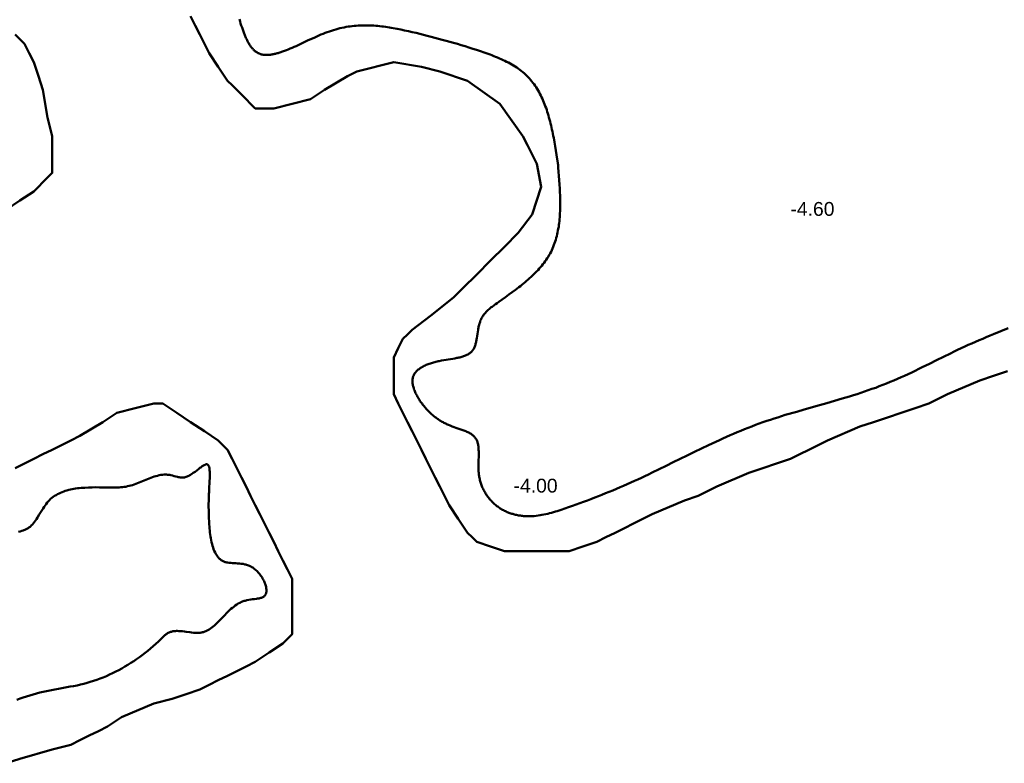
# Model space of a CAD drawing. Header units: metres. Extents: x 239209 to 240490, y 582227 to 583974.
# Tile 20 of 42: x 239426 to 239533, y 582997 to 583078. Entities that reach past the tile are written whole.
import ezdxf

# ---------------------------------------------------------------- set-up
doc = ezdxf.new("R2010")
doc.units = ezdxf.units.M
for name, color, linetype, lineweight in [('B-WE-GW-WATERGANG_BODEM-G', 90, 'Continuous', 18), ('B-WE-SURFACE-GRENS-G', 150, 'Continuous', 18), ('TM-SURFACE-TIN-LABELPeiling axel', 7, 'Continuous', 18)]:
    doc.layers.add(name, color=color, linetype=linetype, lineweight=lineweight)
doc.styles.get("Standard").update_dxf_attribs({"font": 'arial.ttf'})

# ---------------------------------------------------------------- blocks, each defined once
blk = doc.blocks.new('*U98')
at = {"layer": 'TM-SURFACE-TIN-LABELPeiling axel', "color": 7, "linetype": 'Continuous', "lineweight": 18, "insert": (239479.99, 583027.09, -4), "char_height": 1.5, "attachment_point": 4}
blk.add_mtext('{\\fArial|b0|i0|c0|p34;-4.00}', dxfattribs=at)
blk = doc.blocks.new('*U107')
at = {"layer": 'TM-SURFACE-TIN-LABELPeiling axel', "color": 7, "linetype": 'Continuous', "lineweight": 18, "insert": (239509.99, 583057.09, -4.6), "char_height": 1.5, "attachment_point": 4}
blk.add_mtext('{\\fArial|b0|i0|c0|p34;-4.60}', dxfattribs=at)

msp = doc.modelspace()

# ---------------------------------------------------------------- linework, layer by layer
at = {"layer": 'B-WE-GW-WATERGANG_BODEM-G', "lineweight": 50}
for points in [[(239450.28, 583077.67, -4.24), (239450.35, 583077.43, -4.21), (239450.42, 583077.2, -4.21), (239450.49, 583076.98, -4.2), (239450.57, 583076.76, -4.19), (239450.64, 583076.54, -4.18), (239450.72, 583076.33, -4.19), (239450.76, 583076.23, -4.2), (239450.79, 583076.13, -4.21), (239450.83, 583076.03, -4.22), (239450.87, 583075.93, -4.22), (239450.91, 583075.83, -4.21), (239450.95, 583075.74, -4.2), (239450.99, 583075.65, -4.2), (239451.04, 583075.55, -4.18), (239451.08, 583075.46, -4.17), (239451.12, 583075.38, -4.16), (239451.17, 583075.29, -4.15), (239451.21, 583075.21, -4.14), (239451.25, 583075.13, -4.13), (239451.3, 583075.05, -4.12), (239451.35, 583074.97, -4.11), (239451.39, 583074.89, -4.11), (239451.44, 583074.82, -4.12), (239451.49, 583074.75, -4.12), (239451.54, 583074.68, -4.12), (239451.59, 583074.61, -4.13), (239451.64, 583074.55, -4.13), (239451.7, 583074.49, -4.14), (239451.75, 583074.43, -4.15), (239451.8, 583074.37, -4.15), (239451.86, 583074.31, -4.16), (239451.92, 583074.26, -4.17), (239451.97, 583074.21, -4.18), (239452.03, 583074.17, -4.18), (239452.09, 583074.12, -4.17), (239452.16, 583074.08, -4.17), (239452.22, 583074.04, -4.16), (239452.28, 583074, -4.16), (239452.35, 583073.97, -4.15), (239452.41, 583073.94, -4.15), (239452.48, 583073.91, -4.14), (239452.55, 583073.89, -4.15), (239452.62, 583073.87, -4.16), (239452.69, 583073.85, -4.16), (239452.77, 583073.83, -4.16), (239452.84, 583073.82, -4.16), (239452.92, 583073.81, -4.16), (239452.99, 583073.8, -4.16), (239453.07, 583073.79, -4.15), (239453.15, 583073.79, -4.13), (239453.23, 583073.79, -4.12), (239453.31, 583073.79, -4.11), (239453.4, 583073.79, -4.09), (239453.48, 583073.8, -4.08), (239453.57, 583073.81, -4.08), (239453.65, 583073.82, -4.07), (239453.74, 583073.83, -4.06), (239453.83, 583073.84, -4.05), (239453.92, 583073.86, -4.03), (239454.01, 583073.88, -4.01), (239454.1, 583073.9, -3.99), (239454.19, 583073.92, -3.97), (239454.28, 583073.95, -3.95), (239454.38, 583073.97, -3.93), (239454.47, 583074, -3.9), (239454.57, 583074.03, -3.9), (239454.67, 583074.06, -3.9), (239454.76, 583074.09, -3.9), (239454.86, 583074.12, -3.89), (239454.96, 583074.16, -3.89), (239455.16, 583074.23, -3.93), (239455.37, 583074.31, -3.96), (239455.57, 583074.39, -3.99), (239455.78, 583074.48, -4.03), (239455.99, 583074.57, -4.08), (239456.21, 583074.67, -4.1), (239456.42, 583074.76, -4.12), (239456.64, 583074.86, -4.16), (239456.86, 583074.96, -4.17), (239457.08, 583075.07, -4.17), (239457.3, 583075.17, -4.16), (239457.75, 583075.38, -4.15), (239458.21, 583075.59, -4.12), (239458.44, 583075.69, -4.11), (239458.67, 583075.79, -4.11), (239458.89, 583075.89, -4.11), (239459.12, 583075.99, -4.12), (239459.35, 583076.08, -4.12), (239459.58, 583076.17, -4.11), (239459.81, 583076.26, -4.11), (239460.04, 583076.34, -4.11), (239460.27, 583076.42, -4.11), (239460.49, 583076.49, -4.11), (239460.72, 583076.56, -4.12), (239460.94, 583076.62, -4.12), (239461.17, 583076.68, -4.12), (239461.39, 583076.73, -4.13), (239461.62, 583076.78, -4.13), (239461.84, 583076.82, -4.13), (239462.06, 583076.86, -4.13), (239462.28, 583076.89, -4.13), (239462.5, 583076.92, -4.13), (239462.72, 583076.94, -4.13), (239462.93, 583076.96, -4.14), (239463.15, 583076.98, -4.13), (239463.37, 583076.99, -4.12), (239463.58, 583077, -4.12), (239463.8, 583077, -4.11), (239464.01, 583077, -4.1), (239464.22, 583077, -4.09), (239464.44, 583076.99, -4.08), (239464.65, 583076.98, -4.08), (239464.86, 583076.97, -4.07), (239465.07, 583076.95, -4.07), (239465.28, 583076.94, -4.07), (239465.49, 583076.91, -4.07), (239465.7, 583076.89, -4.08), (239465.91, 583076.86, -4.08), (239466.12, 583076.84, -4.08), (239466.33, 583076.81, -4.09), (239466.54, 583076.77, -4.09), (239466.74, 583076.74, -4.1), (239466.95, 583076.7, -4.1), (239467.16, 583076.66, -4.09), (239467.37, 583076.62, -4.08), (239467.78, 583076.54, -4.07), (239468.19, 583076.45, -4.07), (239468.6, 583076.36, -4.06), (239469.01, 583076.26, -4.07), (239469.42, 583076.17, -4.04), (239469.83, 583076.07, -4.01), (239470.23, 583075.97, -3.98), (239470.64, 583075.87, -3.94), (239471.05, 583075.77, -3.89), (239471.46, 583075.66, -3.86), (239471.87, 583075.55, -3.83), (239472.27, 583075.44, -3.88), (239472.68, 583075.33, -3.94), (239473.09, 583075.22, -4), (239473.5, 583075.1, -4.03), (239473.91, 583074.98, -4.04), (239474.32, 583074.86, -4.02), (239474.74, 583074.73, -4.03), (239475.15, 583074.6, -4.03), (239475.56, 583074.47, -4.03), (239475.98, 583074.34, -4.04), (239476.4, 583074.2, -4.05), (239476.81, 583074.05, -4.06), (239477.23, 583073.91, -4.08), (239477.44, 583073.83, -4.09), (239477.64, 583073.75, -4.09), (239477.85, 583073.67, -4.1), (239478.05, 583073.59, -4.11), (239478.25, 583073.51, -4.11), (239478.45, 583073.42, -4.11), (239478.65, 583073.33, -4.11), (239478.85, 583073.24, -4.11), (239479.05, 583073.15, -4.12), (239479.24, 583073.06, -4.12), (239479.43, 583072.96, -4.11), (239479.61, 583072.86, -4.11), (239479.8, 583072.75, -4.1), (239479.98, 583072.65, -4.09), (239480.16, 583072.54, -4.08), (239480.33, 583072.42, -4.08), (239480.5, 583072.31, -4.08), (239480.67, 583072.19, -4.08), (239480.83, 583072.06, -4.08), (239480.99, 583071.94, -4.08), (239481.14, 583071.8, -4.08), (239481.22, 583071.74, -4.08), (239481.29, 583071.67, -4.08), (239481.44, 583071.53, -4.08), (239481.58, 583071.39, -4.08), (239481.71, 583071.24, -4.07), (239481.84, 583071.09, -4.07), (239481.97, 583070.93, -4.07), (239482.09, 583070.78, -4.06), (239482.21, 583070.62, -4.06), (239482.33, 583070.45, -4.06), (239482.44, 583070.28, -4.06), (239482.55, 583070.11, -4.06), (239482.65, 583069.94, -4.07), (239482.75, 583069.76, -4.07), (239482.85, 583069.58, -4.07), (239482.94, 583069.4, -4.07), (239483.03, 583069.21, -4.07), (239483.12, 583069.02, -4.07), (239483.2, 583068.83, -4.07), (239483.28, 583068.64, -4.06), (239483.36, 583068.44, -4.06), (239483.43, 583068.24, -4.06), (239483.51, 583068.04, -4.06), (239483.58, 583067.84, -4.05), (239483.64, 583067.63, -4.04), (239483.71, 583067.43, -4.03), (239483.77, 583067.22, -4.02), (239483.83, 583067.01, -4.01), (239483.89, 583066.79, -4.01), (239483.95, 583066.58, -4), (239484, 583066.36, -3.99), (239484.05, 583066.15, -3.99), (239484.1, 583065.93, -3.99), (239484.15, 583065.7, -3.99), (239484.2, 583065.48, -4), (239484.25, 583065.26, -4.01), (239484.29, 583065.03, -4.02), (239484.34, 583064.81, -4.03), (239484.42, 583064.35, -4.06), (239484.5, 583063.9, -4.09), (239484.57, 583063.44, -4.09), (239484.65, 583062.98, -4.09), (239484.79, 583062.05, -4.11), (239484.8, 583061.99, -4.12), (239484.81, 583061.93, -4.11), (239484.82, 583061.82, -4.1), (239484.84, 583061.59, -4.09), (239484.87, 583061.13, -4.06), (239484.91, 583060.67, -4.04), (239484.95, 583060.21, -4.01), (239484.98, 583059.75, -4), (239485, 583059.3, -4.01), (239485.01, 583059.07, -4.02), (239485.02, 583058.85, -4.03), (239485.03, 583058.62, -4.03), (239485.04, 583058.4, -4.04), (239485.05, 583058.17, -4.05), (239485.05, 583057.95, -4.06), (239485.05, 583057.73, -4.07), (239485.05, 583057.51, -4.08), (239485.05, 583057.29, -4.09), (239485.04, 583057.07, -4.1), (239485.03, 583056.85, -4.11), (239485.02, 583056.64, -4.1), (239485.01, 583056.42, -4.1), (239485, 583056.21, -4.09), (239484.98, 583055.99, -4.08), (239484.96, 583055.78, -4.03), (239484.93, 583055.57, -3.98), (239484.91, 583055.37, -3.94), (239484.88, 583055.16, -3.9), (239484.84, 583054.95, -3.86), (239484.8, 583054.75, -3.82), (239484.76, 583054.55, -3.84), (239484.72, 583054.35, -3.83), (239484.67, 583054.15, -3.81), (239484.62, 583053.96, -3.81), (239484.56, 583053.76, -3.87), (239484.5, 583053.57, -3.91), (239484.44, 583053.38, -3.98), (239484.37, 583053.19, -4.06), (239484.3, 583053, -4.11), (239484.22, 583052.82, -4.11), (239484.14, 583052.64, -4.11), (239484.05, 583052.46, -4.12), (239483.96, 583052.28, -4.12), (239483.86, 583052.11, -4.12), (239483.76, 583051.93, -4.11), (239483.65, 583051.76, -4.1), (239483.54, 583051.59, -4.09), (239483.42, 583051.43, -4.07), (239483.3, 583051.26, -4.06), (239483.18, 583051.1, -4.05), (239483.05, 583050.94, -4.04), (239482.91, 583050.78, -4.05), (239482.78, 583050.63, -4.04), (239482.64, 583050.47, -4.04), (239482.49, 583050.32, -4.05), (239482.35, 583050.17, -4.06), (239482.2, 583050.02, -4.07), (239482.04, 583049.87, -4.08), (239481.89, 583049.73, -4.09), (239481.73, 583049.58, -4.11), (239481.57, 583049.44, -4.12), (239481.4, 583049.3, -4.12), (239481.24, 583049.16, -4.12), (239481.07, 583049.02, -4.11), (239480.9, 583048.88, -4.11), (239480.73, 583048.74, -4.11), (239480.55, 583048.61, -4.1), (239480.38, 583048.47, -4.1), (239480.2, 583048.34, -4.09), (239479.84, 583048.07, -4.06), (239479.48, 583047.81, -4.07), (239479.11, 583047.55, -4.08), (239478.75, 583047.29, -4.08), (239478.38, 583047.03, -4.08), (239478.2, 583046.9, -4.08), (239478.02, 583046.77, -4.09), (239477.84, 583046.64, -4.1), (239477.66, 583046.5, -4.1), (239477.58, 583046.44, -4.11), (239477.49, 583046.37, -4.12), (239477.41, 583046.3, -4.13), (239477.33, 583046.23, -4.14), (239477.25, 583046.15, -4.14), (239477.17, 583046.08, -4.15), (239477.1, 583046.01, -4.16), (239477.02, 583045.93, -4.16), (239476.95, 583045.85, -4.17), (239476.88, 583045.77, -4.17), (239476.82, 583045.69, -4.17), (239476.75, 583045.61, -4.18), (239476.69, 583045.52, -4.18), (239476.64, 583045.44, -4.18), (239476.58, 583045.35, -4.18), (239476.53, 583045.25, -4.18), (239476.48, 583045.16, -4.19), (239476.44, 583045.06, -4.19), (239476.39, 583044.97, -4.19), (239476.36, 583044.87, -4.19), (239476.32, 583044.76, -4.19), (239476.29, 583044.66, -4.19), (239476.26, 583044.55, -4.19), (239476.23, 583044.44, -4.19), (239476.21, 583044.33, -4.19), (239476.18, 583044.22, -4.18), (239476.16, 583044.11, -4.18), (239476.14, 583044, -4.18), (239476.11, 583043.77, -4.15), (239476.07, 583043.55, -4.13), (239476.04, 583043.32, -4.1), (239476.01, 583043.1, -4.08), (239475.99, 583042.99, -4.07), (239475.97, 583042.88, -4.06), (239475.95, 583042.78, -4.05), (239475.93, 583042.67, -4.04), (239475.9, 583042.57, -4.03), (239475.88, 583042.47, -4.02), (239475.85, 583042.38, -4.03), (239475.82, 583042.28, -4.03), (239475.79, 583042.19, -4.02), (239475.75, 583042.1, -4.02), (239475.71, 583042.02, -4.01), (239475.67, 583041.93, -4.01), (239475.62, 583041.86, -4.01), (239475.57, 583041.78, -4.01), (239475.51, 583041.71, -4.01), (239475.46, 583041.64, -4.01), (239475.39, 583041.58, -4.01), (239475.33, 583041.52, -4.01), (239475.26, 583041.47, -4), (239475.18, 583041.41, -3.99), (239475.11, 583041.37, -3.99), (239475.03, 583041.32, -3.99), (239474.94, 583041.28, -3.99), (239474.86, 583041.23, -3.99), (239474.77, 583041.2, -3.99), (239474.68, 583041.16, -4), (239474.58, 583041.13, -4.01), (239474.48, 583041.09, -4.02), (239474.38, 583041.06, -4.03), (239474.28, 583041.04, -4.03), (239474.18, 583041.01, -4.04), (239474.07, 583040.98, -4.05), (239473.96, 583040.96, -4.05), (239473.85, 583040.94, -4.04), (239473.74, 583040.92, -4.04), (239473.63, 583040.89, -4.03), (239473.4, 583040.85, -4.03), (239473.16, 583040.82, -4.02), (239472.92, 583040.78, -4.01), (239472.68, 583040.74, -4.01), (239472.44, 583040.7, -4), (239472.19, 583040.65, -4), (239471.94, 583040.61, -3.99), (239471.82, 583040.58, -3.98), (239471.7, 583040.55, -3.97), (239471.57, 583040.52, -3.96), (239471.45, 583040.49, -3.95), (239471.33, 583040.46, -3.93), (239471.21, 583040.42, -3.92), (239471.09, 583040.39, -3.9), (239470.98, 583040.35, -3.89), (239470.86, 583040.31, -3.89), (239470.75, 583040.27, -3.88), (239470.64, 583040.22, -3.88), (239470.53, 583040.18, -3.87), (239470.42, 583040.13, -3.86), (239470.31, 583040.08, -3.86), (239470.21, 583040.03, -3.85), (239470.11, 583039.98, -3.85), (239470.02, 583039.92, -3.84), (239469.92, 583039.86, -3.83), (239469.84, 583039.8, -3.83), (239469.75, 583039.74, -3.82), (239469.67, 583039.68, -3.82), (239469.59, 583039.61, -3.82), (239469.52, 583039.55, -3.81), (239469.45, 583039.48, -3.81), (239469.39, 583039.4, -3.82), (239469.33, 583039.33, -3.83), (239469.27, 583039.25, -3.83), (239469.22, 583039.18, -3.84), (239469.18, 583039.09, -3.85), (239469.16, 583039.05, -3.85), (239469.14, 583039.01, -3.85), (239469.13, 583038.97, -3.85), (239469.11, 583038.93, -3.85), (239469.09, 583038.84, -3.84), (239469.07, 583038.75, -3.83), (239469.05, 583038.66, -3.82), (239469.04, 583038.56, -3.81), (239469.04, 583038.47, -3.81), (239469.04, 583038.37, -3.8), (239469.04, 583038.28, -3.79), (239469.05, 583038.18, -3.78), (239469.07, 583038.08, -3.77), (239469.09, 583037.97, -3.76), (239469.11, 583037.87, -3.76), (239469.14, 583037.77, -3.76), (239469.17, 583037.66, -3.76), (239469.2, 583037.56, -3.75), (239469.24, 583037.45, -3.75), (239469.28, 583037.35, -3.75), (239469.33, 583037.24, -3.75), (239469.38, 583037.14, -3.75), (239469.43, 583037.03, -3.75), (239469.48, 583036.93, -3.74), (239469.54, 583036.82, -3.74), (239469.6, 583036.72, -3.74), (239469.66, 583036.61, -3.74), (239469.72, 583036.51, -3.74), (239469.79, 583036.4, -3.74), (239469.85, 583036.3, -3.75), (239469.92, 583036.2, -3.75), (239469.99, 583036.1, -3.76), (239470.07, 583036, -3.76), (239470.14, 583035.91, -3.76), (239470.21, 583035.81, -3.76), (239470.29, 583035.72, -3.75), (239470.37, 583035.62, -3.75), (239470.44, 583035.53, -3.75), (239470.52, 583035.44, -3.75), (239470.6, 583035.36, -3.74), (239470.68, 583035.27, -3.74), (239470.76, 583035.19, -3.74), (239470.83, 583035.11, -3.74), (239470.91, 583035.03, -3.74), (239470.99, 583034.96, -3.74), (239471.07, 583034.88, -3.74), (239471.15, 583034.81, -3.74), (239471.24, 583034.74, -3.74), (239471.32, 583034.67, -3.75), (239471.4, 583034.6, -3.75), (239471.48, 583034.54, -3.75), (239471.57, 583034.48, -3.75), (239471.65, 583034.41, -3.76), (239471.74, 583034.35, -3.76), (239471.82, 583034.29, -3.76), (239471.91, 583034.24, -3.76), (239472, 583034.18, -3.77), (239472.09, 583034.13, -3.77), (239472.18, 583034.07, -3.77), (239472.27, 583034.02, -3.77), (239472.36, 583033.97, -3.77), (239472.45, 583033.92, -3.77), (239472.54, 583033.87, -3.77), (239472.64, 583033.82, -3.78), (239472.73, 583033.78, -3.78), (239472.93, 583033.69, -3.79), (239473.13, 583033.61, -3.8), (239473.33, 583033.52, -3.83), (239473.54, 583033.45, -3.85), (239473.75, 583033.37, -3.85), (239474.18, 583033.22, -3.88), (239474.4, 583033.15, -3.89), (239474.61, 583033.07, -3.89), (239474.72, 583033.03, -3.89), (239474.82, 583032.99, -3.9), (239474.92, 583032.95, -3.9), (239475.02, 583032.9, -3.91), (239475.11, 583032.86, -3.91), (239475.21, 583032.81, -3.92), (239475.3, 583032.76, -3.92), (239475.38, 583032.71, -3.92), (239475.46, 583032.65, -3.93), (239475.54, 583032.59, -3.93), (239475.62, 583032.53, -3.94), (239475.69, 583032.47, -3.95), (239475.75, 583032.4, -3.95), (239475.81, 583032.33, -3.96), (239475.86, 583032.26, -3.97), (239475.91, 583032.18, -3.98), (239475.96, 583032.1, -3.98), (239476, 583032.02, -3.99), (239476.03, 583031.94, -3.99), (239476.07, 583031.85, -3.99), (239476.09, 583031.76, -3.99), (239476.12, 583031.66, -3.99), (239476.14, 583031.57, -3.99), (239476.16, 583031.47, -3.99), (239476.18, 583031.37, -3.99), (239476.19, 583031.27, -3.99), (239476.2, 583031.17, -3.99), (239476.21, 583031.06, -3.99), (239476.21, 583030.95, -3.98), (239476.22, 583030.84, -3.98), (239476.22, 583030.73, -3.97), (239476.22, 583030.62, -3.96), (239476.22, 583030.51, -3.95), (239476.22, 583030.39, -3.95), (239476.22, 583030.16, -3.93), (239476.21, 583029.93, -3.92), (239476.2, 583029.69, -3.93), (239476.2, 583029.45, -3.95), (239476.19, 583029.21, -3.96), (239476.19, 583028.97, -3.98), (239476.2, 583028.86, -3.98), (239476.2, 583028.74, -3.99), (239476.21, 583028.62, -3.99), (239476.22, 583028.5, -3.99), (239476.23, 583028.38, -3.99), (239476.24, 583028.27, -3.99), (239476.26, 583028.15, -3.99), (239476.28, 583028.04, -3.99), (239476.3, 583027.93, -3.99), (239476.32, 583027.81, -4), (239476.35, 583027.7, -4), (239476.38, 583027.59, -4), (239476.41, 583027.48, -4), (239476.44, 583027.37, -4), (239476.48, 583027.27, -3.99), (239476.52, 583027.16, -3.99), (239476.56, 583027.06, -3.99), (239476.6, 583026.95, -3.99), (239476.64, 583026.85, -3.99), (239476.69, 583026.75, -3.98), (239476.74, 583026.65, -3.98), (239476.79, 583026.55, -3.98), (239476.84, 583026.45, -3.98), (239476.9, 583026.36, -3.98), (239476.95, 583026.26, -3.98), (239477.01, 583026.17, -3.97), (239477.07, 583026.08, -3.97), (239477.14, 583025.99, -3.97), (239477.2, 583025.9, -3.97), (239477.27, 583025.81, -3.97), (239477.33, 583025.73, -3.96), (239477.4, 583025.64, -3.96), (239477.47, 583025.56, -3.96), (239477.55, 583025.48, -3.96), (239477.62, 583025.4, -3.97), (239477.7, 583025.32, -3.97), (239477.77, 583025.24, -3.98), (239477.85, 583025.17, -3.99), (239477.93, 583025.1, -4), (239478.02, 583025.03, -4.01), (239478.1, 583024.96, -4.01), (239478.18, 583024.89, -4.01), (239478.27, 583024.83, -4.01), (239478.36, 583024.76, -4.01), (239478.45, 583024.7, -4.02), (239478.54, 583024.64, -4.02), (239478.63, 583024.59, -4.02), (239478.72, 583024.53, -4.02), (239478.81, 583024.48, -4.03), (239478.91, 583024.43, -4.03), (239479, 583024.38, -4.04), (239479.1, 583024.33, -4.04), (239479.2, 583024.29, -4.04), (239479.29, 583024.24, -4.05), (239479.39, 583024.2, -4.05), (239479.49, 583024.16, -4.06), (239479.59, 583024.13, -4.06), (239479.7, 583024.09, -4.07), (239479.8, 583024.06, -4.07), (239479.9, 583024.03, -4.08), (239480, 583024, -4.09), (239480.11, 583023.97, -4.09), (239480.21, 583023.94, -4.08), (239480.32, 583023.92, -4.08), (239480.42, 583023.9, -4.07), (239480.53, 583023.88, -4.07), (239480.63, 583023.86, -4.07), (239480.74, 583023.85, -4.06), (239480.85, 583023.83, -4.06), (239480.95, 583023.82, -4.06), (239481.06, 583023.81, -4.06), (239481.16, 583023.8, -4.07), (239481.27, 583023.8, -4.07), (239481.38, 583023.79, -4.07), (239481.48, 583023.79, -4.08), (239481.59, 583023.79, -4.08), (239481.69, 583023.79, -4.09), (239481.8, 583023.79, -4.09), (239481.91, 583023.79, -4.1), (239482.01, 583023.8, -4.1), (239482.22, 583023.81, -4.09), (239482.43, 583023.83, -4.09), (239482.64, 583023.86, -4.09), (239482.86, 583023.89, -4.09), (239483.07, 583023.92, -4.09), (239483.27, 583023.96, -4.1), (239483.48, 583024.01, -4.11), (239483.69, 583024.06, -4.11), (239483.9, 583024.11, -4.11), (239484.11, 583024.16, -4.11), (239484.32, 583024.22, -4.12), (239484.52, 583024.28, -4.13), (239484.73, 583024.35, -4.13), (239484.94, 583024.41, -4.13), (239485.14, 583024.48, -4.13), (239485.56, 583024.62, -4.13), (239485.96, 583024.76, -4.11), (239486.37, 583024.9, -4.12), (239486.78, 583025.05, -4.13), (239487.18, 583025.19, -4.11), (239487.58, 583025.34, -4.1), (239487.99, 583025.49, -4.08), (239488.38, 583025.64, -4.06), (239488.78, 583025.8, -4.1), (239489.18, 583025.95, -4.12), (239489.57, 583026.11, -4.11), (239489.97, 583026.27, -4.1), (239490.36, 583026.43, -4.08), (239490.75, 583026.59, -4.07), (239491.14, 583026.76, -4.06), (239491.53, 583026.93, -4.08), (239491.92, 583027.09, -4.1), (239492.31, 583027.26, -4.09), (239492.69, 583027.44, -4.08), (239493.08, 583027.61, -4.07), (239493.46, 583027.78, -4.07), (239493.85, 583027.96, -4.08), (239494.23, 583028.14, -4.07), (239494.62, 583028.32, -4.06), (239495, 583028.51, -4.05), (239495.77, 583028.88, -4.06), (239496.53, 583029.25, -4.08), (239497.29, 583029.63, -4.04), (239498.82, 583030.38, -4.08), (239499.59, 583030.76, -4.06), (239500.36, 583031.13, -4.08), (239501.13, 583031.5, -4.08), (239501.51, 583031.68, -4.08), (239501.9, 583031.86, -4.12), (239502.29, 583032.04, -4.14), (239502.67, 583032.22, -4.14), (239503.06, 583032.39, -4.14), (239503.45, 583032.56, -4.16), (239503.84, 583032.73, -4.13), (239504.23, 583032.9, -4.16), (239504.63, 583033.06, -4.17), (239505.02, 583033.22, -4.18), (239505.42, 583033.38, -4.18), (239505.81, 583033.53, -4.16), (239506.21, 583033.68, -4.13), (239506.61, 583033.83, -4.14), (239507.01, 583033.97, -4.15), (239507.42, 583034.11, -4.14), (239507.82, 583034.24, -4.14), (239508.22, 583034.37, -4.14), (239508.63, 583034.5, -4.13), (239509.04, 583034.63, -4.13), (239509.44, 583034.76, -4.12), (239509.85, 583034.88, -4.14), (239510.26, 583035, -4.15), (239510.67, 583035.12, -4.14), (239511.49, 583035.36, -4.13), (239513.13, 583035.82, -4.09), (239513.95, 583036.05, -4.11), (239514.77, 583036.29, -4.08), (239515.59, 583036.53, -4.04), (239516, 583036.65, -4.07), (239516.4, 583036.78, -4.06), (239516.81, 583036.9, -4.08), (239517.22, 583037.03, -4.09), (239517.62, 583037.16, -4.06), (239518.02, 583037.3, -4.04), (239518.43, 583037.44, -3.99), (239518.83, 583037.58, -4), (239519.23, 583037.72, -4.03), (239519.62, 583037.87, -4.03), (239520.02, 583038.02, -4.06), (239520.41, 583038.18, -4.05), (239520.81, 583038.34, -4.05), (239521.2, 583038.5, -4.01), (239521.59, 583038.67, -3.99), (239521.98, 583038.85, -4.03), (239522.36, 583039.02, -4.05), (239522.75, 583039.2, -4.05), (239523.13, 583039.38, -4.03), (239523.52, 583039.56, -4.04), (239523.9, 583039.75, -4.02), (239524.28, 583039.94, -4.04), (239525.05, 583040.31, -4.03), (239525.81, 583040.69, -4), (239526.58, 583041.07, -4.03), (239527.34, 583041.44, -4.05), (239527.73, 583041.63, -4.06), (239528.11, 583041.81, -4.05), (239528.5, 583041.99, -4.08), (239528.88, 583042.17, -4.08), (239529.27, 583042.35, -4.08), (239529.66, 583042.52, -4.08), (239530.05, 583042.69, -4.07), (239530.44, 583042.86, -4.06), (239530.83, 583043.03, -4.09), (239531.22, 583043.19, -4.08), (239531.62, 583043.36, -4.06), (239532.01, 583043.52, -4.06), (239532.8, 583043.84, -4.06), (239533.59, 583044.16, -4.06)], [(239426.17, 583003.88, -4.25), (239426.52, 583004.01, -4.25), (239426.87, 583004.13, -4.23), (239427.23, 583004.25, -4.2), (239427.58, 583004.36, -4.16), (239427.94, 583004.47, -4.17), (239428.3, 583004.57, -4.16), (239428.66, 583004.66, -4.16), (239429.02, 583004.75, -4.15), (239429.38, 583004.83, -4.13), (239429.75, 583004.9, -4.13), (239430.12, 583004.97, -4.12), (239430.85, 583005.11, -4.09), (239431.59, 583005.24, -4.08), (239431.95, 583005.31, -4.09), (239432.32, 583005.38, -4.08), (239432.69, 583005.45, -4.06), (239433.05, 583005.53, -4.04), (239433.41, 583005.62, -4.04), (239433.77, 583005.72, -4.01), (239434.13, 583005.82, -4.01), (239434.48, 583005.93, -4.03), (239434.84, 583006.05, -4.04), (239435.18, 583006.18, -4.04), (239435.53, 583006.32, -4.03), (239435.88, 583006.46, -4.02), (239436.22, 583006.61, -4), (239436.55, 583006.77, -3.96), (239436.89, 583006.94, -3.94), (239437.22, 583007.11, -3.96), (239437.55, 583007.29, -3.98), (239437.88, 583007.48, -4.01), (239438.2, 583007.68, -4.02), (239438.52, 583007.88, -4.03), (239438.84, 583008.08, -4.05), (239439.15, 583008.3, -4.07), (239439.46, 583008.52, -4.08), (239439.76, 583008.74, -4.1), (239440.06, 583008.98, -4.1), (239440.36, 583009.21, -4.1), (239440.66, 583009.46, -4.1), (239440.95, 583009.71, -4.09), (239441.24, 583009.96, -4.09), (239441.52, 583010.22, -4.1), (239441.8, 583010.48, -4.09), (239442.07, 583010.75, -4.1), (239442.21, 583010.88, -4.12), (239442.28, 583010.94, -4.13), (239442.36, 583011, -4.14), (239442.43, 583011.05, -4.14), (239442.51, 583011.1, -4.14), (239442.58, 583011.14, -4.14), (239442.66, 583011.18, -4.14), (239442.74, 583011.22, -4.14), (239442.83, 583011.25, -4.14), (239442.91, 583011.27, -4.15), (239443, 583011.29, -4.16), (239443.08, 583011.31, -4.16), (239443.17, 583011.33, -4.17), (239443.26, 583011.34, -4.17), (239443.36, 583011.34, -4.17), (239443.45, 583011.35, -4.17), (239443.54, 583011.35, -4.17), (239443.73, 583011.34, -4.18), (239443.93, 583011.33, -4.19), (239444.12, 583011.31, -4.19), (239444.32, 583011.29, -4.19), (239444.52, 583011.26, -4.18), (239444.91, 583011.21, -4.16), (239445.11, 583011.18, -4.16), (239445.3, 583011.16, -4.15), (239445.5, 583011.15, -4.15), (239445.68, 583011.14, -4.14), (239445.78, 583011.14, -4.14), (239445.87, 583011.15, -4.13), (239445.96, 583011.15, -4.13), (239446.05, 583011.16, -4.13), (239446.13, 583011.17, -4.13), (239446.22, 583011.19, -4.13), (239446.3, 583011.21, -4.12), (239446.39, 583011.23, -4.12), (239446.47, 583011.26, -4.12), (239446.55, 583011.29, -4.12), (239446.63, 583011.32, -4.12), (239446.71, 583011.35, -4.13), (239446.86, 583011.43, -4.13), (239447.01, 583011.52, -4.14), (239447.16, 583011.61, -4.14), (239447.3, 583011.71, -4.15), (239447.44, 583011.83, -4.15), (239447.58, 583011.94, -4.16), (239447.72, 583012.07, -4.16), (239447.85, 583012.2, -4.16), (239447.99, 583012.33, -4.16), (239448.12, 583012.47, -4.16), (239448.39, 583012.75, -4.16), (239448.66, 583013.04, -4.15), (239448.93, 583013.32, -4.13), (239449.07, 583013.46, -4.11), (239449.22, 583013.6, -4.1), (239449.37, 583013.73, -4.09), (239449.52, 583013.86, -4.1), (239449.67, 583013.98, -4.1), (239449.83, 583014.1, -4.09), (239449.99, 583014.21, -4.1), (239450.16, 583014.31, -4.1), (239450.34, 583014.4, -4.11), (239450.42, 583014.45, -4.12), (239450.52, 583014.49, -4.13), (239450.61, 583014.53, -4.13), (239450.7, 583014.56, -4.13), (239450.8, 583014.6, -4.13), (239450.9, 583014.63, -4.13), (239451, 583014.65, -4.14), (239451.1, 583014.68, -4.14), (239451.3, 583014.72, -4.15), (239451.51, 583014.75, -4.17), (239451.72, 583014.78, -4.18), (239451.93, 583014.81, -4.2), (239452.13, 583014.83, -4.2), (239452.23, 583014.85, -4.2), (239452.33, 583014.86, -4.2), (239452.42, 583014.88, -4.2), (239452.51, 583014.9, -4.2), (239452.59, 583014.93, -4.21), (239452.67, 583014.95, -4.21), (239452.75, 583014.98, -4.21), (239452.82, 583015.02, -4.21), (239452.89, 583015.05, -4.21), (239452.95, 583015.09, -4.21), (239453, 583015.14, -4.2), (239453.05, 583015.19, -4.19), (239453.09, 583015.25, -4.19), (239453.13, 583015.31, -4.18), (239453.16, 583015.38, -4.17), (239453.18, 583015.45, -4.17), (239453.2, 583015.53, -4.16), (239453.21, 583015.6, -4.16), (239453.22, 583015.69, -4.16), (239453.22, 583015.77, -4.15), (239453.21, 583015.86, -4.15), (239453.2, 583015.95, -4.15), (239453.19, 583016.05, -4.15), (239453.17, 583016.14, -4.14), (239453.14, 583016.24, -4.14), (239453.12, 583016.34, -4.14), (239453.08, 583016.44, -4.14), (239453.04, 583016.54, -4.14), (239453, 583016.64, -4.15), (239452.96, 583016.74, -4.15), (239452.91, 583016.84, -4.15), (239452.86, 583016.94, -4.15), (239452.8, 583017.04, -4.15), (239452.74, 583017.14, -4.14), (239452.68, 583017.24, -4.14), (239452.61, 583017.34, -4.13), (239452.54, 583017.43, -4.12), (239452.47, 583017.53, -4.12), (239452.39, 583017.62, -4.12), (239452.32, 583017.7, -4.12), (239452.24, 583017.79, -4.12), (239452.16, 583017.87, -4.12), (239452.07, 583017.95, -4.13), (239451.99, 583018.02, -4.13), (239451.9, 583018.1, -4.12), (239451.81, 583018.16, -4.11), (239451.73, 583018.22, -4.11), (239451.63, 583018.28, -4.11), (239451.54, 583018.33, -4.11), (239451.45, 583018.38, -4.1), (239451.36, 583018.42, -4.1), (239451.26, 583018.46, -4.1), (239451.16, 583018.49, -4.09), (239451.07, 583018.52, -4.09), (239450.97, 583018.55, -4.09), (239450.87, 583018.57, -4.09), (239450.68, 583018.61, -4.09), (239450.48, 583018.64, -4.09), (239450.29, 583018.66, -4.09), (239450.09, 583018.67, -4.09), (239449.9, 583018.68, -4.09), (239449.71, 583018.7, -4.09), (239449.53, 583018.71, -4.09), (239449.34, 583018.72, -4.09), (239449.17, 583018.74, -4.1), (239449, 583018.76, -4.09), (239448.91, 583018.78, -4.09), (239448.83, 583018.8, -4.09), (239448.75, 583018.82, -4.09), (239448.68, 583018.84, -4.09), (239448.6, 583018.87, -4.09), (239448.53, 583018.9, -4.09), (239448.46, 583018.94, -4.09), (239448.39, 583018.98, -4.09), (239448.32, 583019.02, -4.09), (239448.26, 583019.07, -4.09), (239448.2, 583019.12, -4.09), (239448.14, 583019.17, -4.09), (239448.08, 583019.22, -4.09), (239448.02, 583019.28, -4.09), (239447.97, 583019.34, -4.09), (239447.92, 583019.41, -4.09), (239447.87, 583019.48, -4.09), (239447.82, 583019.55, -4.09), (239447.77, 583019.62, -4.09), (239447.73, 583019.7, -4.09), (239447.68, 583019.78, -4.09), (239447.64, 583019.86, -4.09), (239447.56, 583020.02, -4.1), (239447.49, 583020.2, -4.1), (239447.43, 583020.38, -4.1), (239447.37, 583020.57, -4.1), (239447.32, 583020.77, -4.1), (239447.27, 583020.97, -4.09), (239447.22, 583021.18, -4.1), (239447.18, 583021.39, -4.1), (239447.15, 583021.6, -4.09), (239447.12, 583021.81, -4.09), (239447.09, 583022.03, -4.09), (239447.07, 583022.24, -4.09), (239447.05, 583022.46, -4.1), (239447.03, 583022.67, -4.1), (239447.02, 583022.88, -4.1), (239447, 583023.09, -4.1), (239446.99, 583023.3, -4.09), (239446.98, 583023.5, -4.09), (239446.98, 583023.7, -4.09), (239446.97, 583023.89, -4.09), (239446.96, 583024.07, -4.09), (239446.96, 583024.25, -4.08), (239446.96, 583024.43, -4.07), (239446.95, 583024.78, -4.06), (239446.95, 583025.12, -4.05), (239446.96, 583025.47, -4.03), (239446.96, 583025.65, -4.03), (239446.97, 583025.83, -4.01), (239446.97, 583026.01, -4), (239446.98, 583026.2, -4.01), (239446.99, 583026.4, -4.01), (239447, 583026.6, -4.01), (239447.01, 583026.81, -4.02), (239447.02, 583027.03, -4.02), (239447.03, 583027.26, -4.01), (239447.05, 583027.5, -4), (239447.07, 583027.98, -3.99), (239447.07, 583028.21, -3.99), (239447.07, 583028.33, -3.99), (239447.07, 583028.44, -3.99), (239447.07, 583028.55, -3.98), (239447.07, 583028.65, -3.98), (239447.06, 583028.75, -3.98), (239447.05, 583028.85, -3.98), (239447.04, 583028.93, -3.98), (239447.03, 583029.02, -3.98), (239447.01, 583029.1, -3.97), (239446.99, 583029.17, -3.97), (239446.97, 583029.23, -3.97), (239446.94, 583029.28, -3.97), (239446.91, 583029.33, -3.97), (239446.87, 583029.37, -3.97), (239446.84, 583029.4, -3.97), (239446.79, 583029.41, -3.97), (239446.75, 583029.42, -3.98), (239446.7, 583029.42, -3.98), (239446.64, 583029.41, -3.98), (239446.58, 583029.39, -3.98), (239446.52, 583029.36, -3.99), (239446.46, 583029.33, -3.99), (239446.39, 583029.29, -3.99), (239446.32, 583029.25, -3.99), (239446.25, 583029.2, -4), (239446.17, 583029.14, -4), (239446.09, 583029.08, -4), (239446.01, 583029.02, -4.01), (239445.92, 583028.96, -4.01), (239445.84, 583028.89, -4.02), (239445.66, 583028.75, -4.03), (239445.48, 583028.61, -4.04), (239445.29, 583028.48, -4.05), (239445.1, 583028.35, -4.06), (239445, 583028.29, -4.06), (239444.91, 583028.23, -4.06), (239444.81, 583028.18, -4.07), (239444.71, 583028.13, -4.08), (239444.61, 583028.09, -4.08), (239444.52, 583028.05, -4.09), (239444.42, 583028.02, -4.09), (239444.32, 583028, -4.1), (239444.23, 583027.99, -4.11), (239444.13, 583027.98, -4.11), (239444.04, 583027.98, -4.12), (239443.94, 583027.98, -4.12), (239443.85, 583027.99, -4.11), (239443.76, 583028.01, -4.1), (239443.66, 583028.02, -4.1), (239443.57, 583028.04, -4.09), (239443.39, 583028.09, -4.09), (239443.21, 583028.14, -4.08), (239443.03, 583028.19, -4.07), (239442.85, 583028.24, -4.07), (239442.76, 583028.26, -4.06), (239442.67, 583028.27, -4.06), (239442.58, 583028.28, -4.06), (239442.49, 583028.29, -4.05), (239442.4, 583028.3, -4.05), (239442.31, 583028.3, -4.05), (239442.13, 583028.3, -4.05), (239441.95, 583028.28, -4.05), (239441.77, 583028.26, -4.05), (239441.59, 583028.22, -4.04), (239441.41, 583028.18, -4.03), (239441.23, 583028.14, -4.02), (239441.05, 583028.08, -4.01), (239440.87, 583028.02, -4.01), (239440.69, 583027.96, -4.03), (239440.51, 583027.89, -4.06), (239440.33, 583027.82, -4.08), (239439.61, 583027.52, -4.14), (239439.25, 583027.37, -4.16), (239439.07, 583027.3, -4.16), (239438.88, 583027.23, -4.16), (239438.7, 583027.17, -4.16), (239438.52, 583027.12, -4.17), (239438.34, 583027.07, -4.18), (239438.16, 583027.03, -4.19), (239437.98, 583026.99, -4.2), (239437.8, 583026.96, -4.18), (239437.61, 583026.94, -4.16), (239437.43, 583026.92, -4.14), (239437.25, 583026.91, -4.12), (239437.06, 583026.9, -4.11), (239436.87, 583026.89, -4.12), (239436.69, 583026.89, -4.14), (239436.31, 583026.89, -4.17), (239435.93, 583026.9, -4.19), (239435.54, 583026.91, -4.19), (239435.14, 583026.91, -4.2), (239434.74, 583026.92, -4.21), (239434.34, 583026.91, -4.23), (239433.93, 583026.9, -4.24), (239433.53, 583026.88, -4.2), (239433.33, 583026.87, -4.18), (239433.13, 583026.85, -4.16), (239432.93, 583026.83, -4.16), (239432.74, 583026.81, -4.15), (239432.54, 583026.78, -4.14), (239432.35, 583026.75, -4.13), (239432.16, 583026.72, -4.12), (239431.97, 583026.68, -4.1), (239431.79, 583026.63, -4.09), (239431.6, 583026.58, -4.08), (239431.42, 583026.53, -4.07), (239431.25, 583026.47, -4.07), (239431.07, 583026.4, -4.08), (239430.9, 583026.33, -4.08), (239430.74, 583026.26, -4.08), (239430.57, 583026.17, -4.08), (239430.42, 583026.08, -4.09), (239430.26, 583025.99, -4.1), (239430.11, 583025.88, -4.1), (239429.97, 583025.77, -4.1), (239429.83, 583025.66, -4.09), (239429.7, 583025.53, -4.09), (239429.57, 583025.4, -4.09), (239429.45, 583025.26, -4.1), (239429.33, 583025.11, -4.11), (239429.22, 583024.96, -4.11), (239429.11, 583024.8, -4.12), (239429.01, 583024.64, -4.12), (239428.8, 583024.3, -4.12), (239428.6, 583023.97, -4.12), (239428.4, 583023.64, -4.12), (239428.3, 583023.48, -4.12), (239428.19, 583023.32, -4.11), (239428.08, 583023.17, -4.12), (239427.97, 583023.03, -4.12), (239427.85, 583022.9, -4.13), (239427.73, 583022.77, -4.13), (239427.67, 583022.71, -4.14), (239427.6, 583022.65, -4.14), (239427.53, 583022.6, -4.15), (239427.47, 583022.55, -4.15), (239427.4, 583022.5, -4.15), (239427.32, 583022.46, -4.15), (239427.25, 583022.41, -4.15), (239427.18, 583022.37, -4.14), (239427.1, 583022.34, -4.14), (239427.02, 583022.3, -4.14), (239426.94, 583022.27, -4.14), (239426.86, 583022.24, -4.14), (239426.69, 583022.19, -4.13), (239426.52, 583022.14, -4.13), (239426.34, 583022.11, -4.11)]]:
    msp.add_polyline3d(points, dxfattribs=at)
at = {"layer": 'B-WE-SURFACE-GRENS-G', "linetype": 'ByBlock', "lineweight": 50}
for points in [[(239533.5, 583039.5, -2.93), (239532, 583039, -2.95), (239530.5, 583038.5, -3), (239527, 583037, -2.99), (239526, 583036.5, -2.97), (239525, 583036, -2.95), (239523.5, 583035.5, -2.96), (239522, 583035, -2.96), (239520.5, 583034.5, -2.98), (239519, 583034, -3), (239517.5, 583033.5, -3), (239514, 583032, -2.91), (239513, 583031.5, -2.94), (239512, 583031, -2.96), (239511, 583030.5, -2.94), (239510, 583030, -2.92), (239508.5, 583029.5, -2.94), (239507, 583029, -2.96), (239505.5, 583028.5, -2.98), (239502, 583027, -2.99), (239501, 583026.5, -2.99), (239500, 583026, -2.98), (239498.5, 583025.5, -2.99), (239495, 583024, -3.01), (239494, 583023.5, -3), (239493, 583023, -2.99), (239492, 583022.5, -3), (239491, 583022, -3.01), (239490, 583021.5, -3), (239489, 583021, -2.99), (239487.5, 583020.5, -3.02), (239486, 583020, -3.04), (239485.5, 583020, -3.08), (239485, 583020, -3.12), (239484.5, 583020, -3.13), (239484, 583020, -3.14), (239483.5, 583020, -3.17), (239483, 583020, -3.19), (239482.5, 583020, -3.27), (239482, 583020, -3.35), (239481.5, 583020, -3.46), (239481, 583020, -3.56), (239480.5, 583020, -3.56), (239480, 583020, -3.56), (239479.5, 583020, -3.62), (239479, 583020, -3.67), (239477.5, 583020.5, -3.49), (239476, 583021, -3.32), (239475.5, 583021.5, -3.21), (239475, 583022, -3.11), (239474, 583023.5, -3.04), (239473, 583025, -2.98), (239472.5, 583026, -2.96), (239472, 583027, -2.95), (239471.5, 583028, -2.98), (239471, 583029, -3), (239470.5, 583030, -3), (239470, 583031, -3), (239469.5, 583032, -3.03), (239469, 583033, -3.06), (239468.5, 583034, -3.09), (239468, 583035, -3.13), (239467.5, 583036, -3.15), (239467, 583037, -3.17), (239467, 583037.5, -3.25), (239467, 583038, -3.33), (239467, 583038.5, -3.43), (239467, 583039, -3.52), (239467, 583039.5, -3.49), (239467, 583040, -3.46), (239467, 583040.5, -3.44), (239467, 583041, -3.41), (239467.5, 583042, -3.27), (239468, 583043, -3.14), (239468.5, 583043.5, -3.1), (239469, 583044, -3.05), (239471, 583045.5, -2.99), (239473.5, 583047.5, -2.95), (239474, 583048, -2.97), (239474.5, 583048.5, -3), (239475, 583049, -3.02), (239475.5, 583049.5, -2.95), (239476, 583050, -2.88), (239476.5, 583050.5, -3), (239477, 583051, -3.12), (239477.5, 583051.5, -3.23), (239478, 583052, -3.35), (239478.5, 583052.5, -3.47), (239479, 583053, -3.59), (239479.5, 583053.5, -3.71), (239480, 583054, -3.84), (239480.5, 583054.5, -3.89), (239482, 583056.5, -3.97), (239483, 583059.5, -3.96), (239482.5, 583062, -3.76), (239482, 583063, -3.61), (239481.5, 583064, -3.47), (239481, 583065, -3.32), (239478.5, 583068.5, -3.19), (239475, 583071, -3.12), (239472, 583072, -3.09), (239470, 583072.5, -3.09), (239467, 583073, -3.08), (239463, 583072, -2.93), (239462, 583071.5, -2.94), (239459.5, 583070, -2.93), (239458, 583069, -2.9), (239456, 583068.5, -2.99), (239454, 583068, -3.09), (239453.5, 583068, -3.15), (239453, 583068, -3.21), (239452.5, 583068, -3.16), (239452, 583068, -3.1), (239451.5, 583068.5, -3.15), (239451, 583069, -3.2), (239450.5, 583069.5, -3.15), (239450, 583070, -3.09), (239449.5, 583070.5, -3.04), (239449, 583071, -2.98), (239448, 583072.5, -2.96), (239447, 583074, -2.94), (239446.5, 583075, -2.92), (239446, 583076, -2.9), (239445.5, 583077, -2.94), (239445, 583078, -2.97)], [(239426, 583076, -3.3), (239426.5, 583075.5, -3.26), (239427, 583075, -3.22), (239427.5, 583074, -3.22), (239428, 583073, -3.22), (239428.5, 583071.5, -3.22), (239429, 583070, -3.21), (239429.5, 583067, -3.39), (239430, 583065, -3.51), (239430, 583064.5, -3.55), (239430, 583064, -3.6), (239430, 583063.5, -3.59), (239430, 583063, -3.58), (239430, 583062.5, -3.53), (239430, 583062, -3.48), (239430, 583061.5, -3.4), (239430, 583061, -3.32), (239429.5, 583060.5, -3.25), (239429, 583060, -3.18), (239428.5, 583059.5, -3.1), (239428, 583059, -3.01), (239426.5, 583058, -2.95), (239425, 583057, -2.9)], [(239426, 583029, -2.89), (239427, 583029.5, -2.88), (239428, 583030, -2.86), (239429, 583030.5, -2.84), (239430, 583031, -2.83), (239431, 583031.5, -2.83), (239432, 583032, -2.82), (239433, 583032.5, -2.81), (239435.5, 583034, -2.77), (239437, 583035, -2.76), (239439, 583035.5, -2.84), (239441, 583036, -2.93), (239441.5, 583036, -2.97), (239442, 583036, -3.01), (239443.5, 583035, -3.38), (239445, 583034, -3.75), (239446.5, 583033, -3.49), (239448, 583032, -3.23), (239448.5, 583031.5, -3.12), (239449, 583031, -3.01), (239449.5, 583030, -3.01), (239450, 583029, -3.01), (239450.5, 583028, -2.98), (239451, 583027, -2.96), (239451.5, 583026, -2.92), (239452, 583025, -2.88), (239452.5, 583024, -2.9), (239453, 583023, -2.91), (239453.5, 583022, -3.04), (239454, 583021, -3.16), (239454.5, 583020, -3.13), (239455, 583019, -3.11), (239455.5, 583018, -3.04), (239456, 583017, -2.98), (239456, 583016.5, -3.06), (239456, 583016, -3.13), (239456, 583015.5, -3.22), (239456, 583015, -3.31), (239456, 583014.5, -3.42), (239456, 583014, -3.53), (239456, 583013.5, -3.59), (239456, 583013, -3.66), (239456, 583012.5, -3.63), (239456, 583012, -3.61), (239456, 583011.5, -3.54), (239456, 583011, -3.48), (239455.5, 583010.5, -3.42), (239455, 583010, -3.37), (239453.5, 583009, -3.24), (239452, 583008, -3.11), (239451, 583007.5, -3.1), (239450, 583007, -3.08), (239449, 583006.5, -3.04), (239448, 583006, -3), (239447, 583005.5, -2.94), (239446, 583005, -2.89), (239444.5, 583004.5, -2.9), (239443, 583004, -2.91), (239441, 583003.5, -2.98), (239437.5, 583002, -2.95), (239436, 583001, -2.86), (239435, 583000.5, -2.89), (239434, 583000, -2.91), (239433, 582999.5, -2.88), (239432, 582999, -2.84), (239430, 582998.5, -2.9), (239426.5, 582997.5, -2.99), (239425, 582997, -3.01)]]:
    msp.add_polyline3d(points, dxfattribs=at)

# ---------------------------------------------------------------- block references
at = {"layer": 'TM-SURFACE-TIN-LABELPeiling axel', "color": 7, "linetype": 'Continuous', "lineweight": 18}
for name in ['*U107', '*U98']:
    msp.add_blockref(name, (0, 0), dxfattribs=at)

doc.saveas('drawing.dxf')
